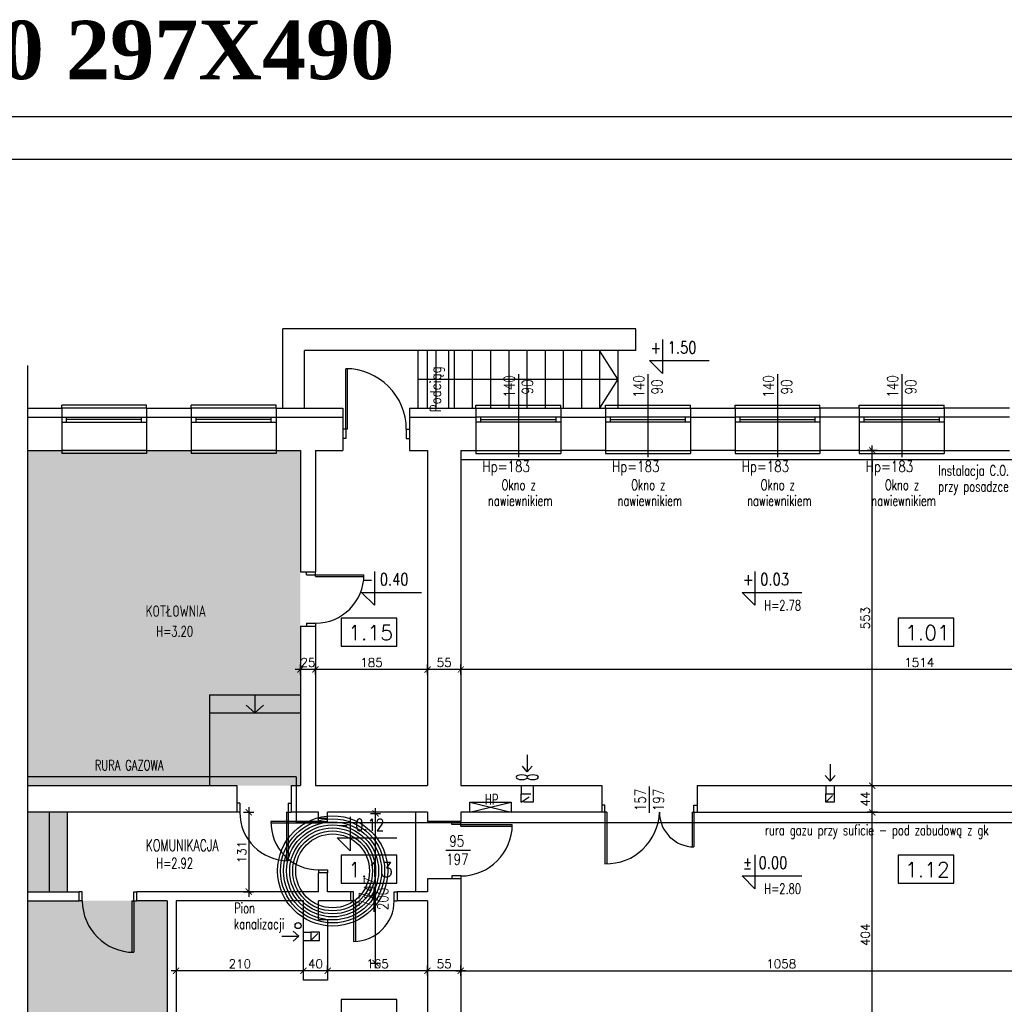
# Model space of a CAD drawing. Header units: millimetres. Extents: x 31969 to 285678, y -69766 to -1123.
# Tile 100 of 161: x 140200 to 141825, y -7176 to -5551. Entities that reach past the tile are written whole.
import ezdxf
from ezdxf.enums import TextEntityAlignment as Align
from ezdxf.lldxf.tags import DXFTag

# ---------------------------------------------------------------- set-up
doc = ezdxf.new("R2010")
doc.units = ezdxf.units.MM
doc.linetypes.add('KRE_16_8', pattern=[24, 16, -8])
for name, color, linetype in [('a-biblioteka', 251, 'Continuous'), ('a-izolacja 1', 3, 'Continuous'), ('a-koty', 1, 'Continuous'), ('a-opis 1', 3, 'Continuous'), ('a-opis 3', 15, 'Continuous'), ('a-opis stolarki 1', 3, 'Continuous'), ('a-przekrój 1', 3, 'Continuous'), ('a-ramka', 7, 'Continuous'), ('a-schody', 3, 'Continuous'), ('a-stolarka istniejąca', 3, 'Continuous'), ('a-stolarka okienna', 3, 'Continuous'), ('a-szkło', 4, 'Continuous'), ('a-szraf', 252, 'Continuous'), ('a-wentylacja', 3, 'Continuous'), ('a-wymiary', 11, 'Continuous'), ('a-ściany istniejące murowane', 6, 'Continuous')]:
    doc.layers.add(name, color=color, linetype=linetype)
doc.layers.add('a-pomocnicza', color=42, linetype='Continuous', plot=False)
doc.styles.add('MAREK', font='simplex.shx')
doc.styles.add('RS01507', font='romans.shx', dxfattribs={"width": 0.7, "height": 0.15})
doc.styles.add('STYLE2', font='timesbd.ttf')
doc.styles.add('WYMIAR', font='romans.shx', dxfattribs={"width": 0.8})
tags = doc.linetypes.add('DASHED', pattern=[0.75, 0.5, -0.25]).pattern_tags.tags
tags[6:7] = [DXFTag(74, 4), DXFTag(75, 0), DXFTag(340, '0'), DXFTag(46, 1.0), DXFTag(50, 0.0), DXFTag(44, 0.0), DXFTag(45, 0.0)]
tags[4:5] = [DXFTag(74, 4), DXFTag(75, 0), DXFTag(340, '0'), DXFTag(46, 1.0), DXFTag(50, 0.0), DXFTag(44, 0.0), DXFTag(45, 0.0)]
doc.dimstyles.new('MAREK', dxfattribs={"dimscale": 0.85, "dimtxt": 17, "dimasz": 12, "dimexe": 10, "dimexo": 0.625, "dimgap": 5, "dimtad": 1, "dimdec": 1, "dimdsep": 46, "dimtxsty": 'MAREK', "dimblk1": 'ARCHTICK', "dimblk2": 'ARCHTICK', "dimsah": 1, "dimcen": 2.5, "dimdle": 10, "dimadec": 0, "dimazin": 0, "dimtfac": 1, "dimtdec": 1, "dimtmove": 1, "dimatfit": 3, "dimldrblk": 'ARCHTICK', "dimfxl": 0, "dimtolj": 1, "dimtzin": 0, "dimarcsym": 0})

# ---------------------------------------------------------------- blocks, each defined once
blk = doc.blocks.new('_ARCHTICK')
at = {"color": 0, "linetype": 'ByBlock', "const_width": 0.15}
blk.add_lwpolyline([(-0.5, -0.5), (0.5, 0.5)], dxfattribs=at)
blk = doc.blocks.new('*D63')
at = {"layer": 'a-wymiary', "color": 0, "lineweight": -2, "ltscale": 100}
for p, q in [((141616, -6858.9), (141599, -6858.9)), ((141607.5, -7271.4), (141607.5, -6850.4)), ((141616, -7262.9), (141599, -7262.9))]:
    blk.add_line(p, q, dxfattribs=at)
at = {"layer": 'DEFPOINTS', "color": 0, "ltscale": 100}
for p in [(141607.5, -6858.9), (141631.3, -6858.9), (141631.3, -7262.9)]:
    blk.add_point(p, dxfattribs=at)
at = {"layer": 'a-wymiary', "color": 0, "lineweight": -2, "ltscale": 100, "xscale": 10.2, "yscale": 10.2, "zscale": 10.2}
for p, rotation in [((141607.5, -6858.9), 90), ((141607.5, -7262.9), 270)]:
    blk.add_blockref('_ARCHTICK', p, dxfattribs=dict(at, rotation=rotation))
at = {"layer": 'a-wymiary', "color": 0, "ltscale": 100, "insert": (141596, -7060.9), "char_height": 14.45, "attachment_point": 5, "rotation": 90, "style": 'MAREK'}
blk.add_mtext('\\A1;404', dxfattribs=at)
blk = doc.blocks.new('*D64')
at = {"layer": 'a-wymiary', "color": 0, "lineweight": -2, "ltscale": 100}
for p, q in [((141607.5, -6867.4), (141607.5, -6806.4)), ((141616, -6814.9), (141599, -6814.9)), ((141616, -6858.9), (141599, -6858.9))]:
    blk.add_line(p, q, dxfattribs=at)
at = {"layer": 'DEFPOINTS', "color": 0, "ltscale": 100}
for p in [(141607.5, -6814.9), (141623.6, -6814.9), (141631.3, -6858.9)]:
    blk.add_point(p, dxfattribs=at)
at = {"layer": 'a-wymiary', "color": 0, "lineweight": -2, "ltscale": 100, "xscale": 10.2, "yscale": 10.2, "zscale": 10.2}
for p, rotation in [((141607.5, -6814.9), 90), ((141607.5, -6858.9), 270)]:
    blk.add_blockref('_ARCHTICK', p, dxfattribs=dict(at, rotation=rotation))
at = {"layer": 'a-wymiary', "color": 0, "ltscale": 100, "insert": (141596, -6836.9), "char_height": 14.45, "attachment_point": 5, "rotation": 90, "style": 'MAREK'}
blk.add_mtext('\\A1;44', dxfattribs=at)
blk = doc.blocks.new('*D65')
at = {"layer": 'a-wymiary', "color": 0, "lineweight": -2, "ltscale": 100}
for p, q in [((141607.5, -6823.4), (141607.5, -6253.4)), ((141616, -6261.9), (141599, -6261.9)), ((141616, -6814.9), (141599, -6814.9))]:
    blk.add_line(p, q, dxfattribs=at)
at = {"layer": 'DEFPOINTS', "color": 0, "ltscale": 100}
for p in [(141607.5, -6261.9), (141618.2, -6261.9), (141623.6, -6814.9)]:
    blk.add_point(p, dxfattribs=at)
at = {"layer": 'a-wymiary', "color": 0, "lineweight": -2, "ltscale": 100, "xscale": 10.2, "yscale": 10.2, "zscale": 10.2}
for p, rotation in [((141607.5, -6261.9), 90), ((141607.5, -6814.9), 270)]:
    blk.add_blockref('_ARCHTICK', p, dxfattribs=dict(at, rotation=rotation))
at = {"layer": 'a-wymiary', "color": 0, "ltscale": 100, "insert": (141596, -6538.4), "char_height": 14.45, "attachment_point": 5, "rotation": 90, "style": 'MAREK'}
blk.add_mtext('\\A1;553', dxfattribs=at)
blk = doc.blocks.new('*D70')
at = {"layer": 'a-wymiary', "color": 0, "lineweight": -2, "ltscale": 100}
for p, q in [((140928.1, -6631.7), (140928.1, -6614.7)), ((142442.1, -6631.7), (142442.1, -6614.7)), ((142450.6, -6623.2), (140919.6, -6623.2))]:
    blk.add_line(p, q, dxfattribs=at)
at = {"layer": 'DEFPOINTS', "color": 0, "ltscale": 100}
for p in [(140928.1, -6623.2), (140928.1, -6632.6), (142442.1, -6632.6)]:
    blk.add_point(p, dxfattribs=at)
at = {"layer": 'a-wymiary', "color": 0, "lineweight": -2, "ltscale": 100, "xscale": 10.2, "yscale": 10.2, "zscale": 10.2, "rotation": 180}
blk.add_blockref('_ARCHTICK', (140928.1, -6623.2), dxfattribs=at)
at = {"layer": 'a-wymiary', "color": 0, "lineweight": -2, "ltscale": 100, "xscale": 10.2, "yscale": 10.2, "zscale": 10.2}
blk.add_blockref('_ARCHTICK', (142442.1, -6623.2), dxfattribs=at)
at = {"layer": 'a-wymiary', "color": 0, "ltscale": 100, "insert": (141685.1, -6611.7), "char_height": 14.45, "attachment_point": 5, "style": 'MAREK'}
blk.add_mtext('\\A1;1514', dxfattribs=at)
blk = doc.blocks.new('*D71')
at = {"layer": 'a-wymiary', "color": 0, "lineweight": -2, "ltscale": 100}
for p, q in [((140919.6, -7120.3), (141994.6, -7120.3)), ((140928.1, -7128.8), (140928.1, -7111.8)), ((141986.1, -7128.8), (141986.1, -7111.8))]:
    blk.add_line(p, q, dxfattribs=at)
at = {"layer": 'DEFPOINTS', "color": 0, "ltscale": 100}
for p in [(141986.1, -7120.3), (141986.1, -7160.9), (140928.1, -7175.6)]:
    blk.add_point(p, dxfattribs=at)
at = {"layer": 'a-wymiary', "color": 0, "lineweight": -2, "ltscale": 100, "xscale": 10.2, "yscale": 10.2, "zscale": 10.2, "rotation": 180}
blk.add_blockref('_ARCHTICK', (140928.1, -7120.3), dxfattribs=at)
at = {"layer": 'a-wymiary', "color": 0, "lineweight": -2, "ltscale": 100, "xscale": 10.2, "yscale": 10.2, "zscale": 10.2}
blk.add_blockref('_ARCHTICK', (141986.1, -7120.3), dxfattribs=at)
at = {"layer": 'a-wymiary', "color": 0, "ltscale": 100, "insert": (141457.1, -7108.9), "char_height": 14.45, "attachment_point": 5, "style": 'MAREK'}
blk.add_mtext('\\A1;1058', dxfattribs=at)
blk = doc.blocks.new('*D120')
at = {"layer": 'a-wymiary', "color": 0, "lineweight": -2, "ltscale": 100}
for p, q in [((140873.1, -6631.7), (140873.1, -6614.7)), ((140928.1, -6631.7), (140928.1, -6614.7)), ((140936.6, -6623.2), (140864.6, -6623.2))]:
    blk.add_line(p, q, dxfattribs=at)
at = {"layer": 'DEFPOINTS', "color": 0, "ltscale": 100}
for p in [(140873.1, -6623.2), (140873.1, -6644), (140928.1, -6644)]:
    blk.add_point(p, dxfattribs=at)
at = {"layer": 'a-wymiary', "color": 0, "lineweight": -2, "ltscale": 100, "xscale": 10.2, "yscale": 10.2, "zscale": 10.2, "rotation": 180}
blk.add_blockref('_ARCHTICK', (140873.1, -6623.2), dxfattribs=at)
at = {"layer": 'a-wymiary', "color": 0, "lineweight": -2, "ltscale": 100, "xscale": 10.2, "yscale": 10.2, "zscale": 10.2}
blk.add_blockref('_ARCHTICK', (140928.1, -6623.2), dxfattribs=at)
at = {"layer": 'a-wymiary', "color": 0, "ltscale": 100, "insert": (140900.6, -6611.7), "char_height": 14.45, "attachment_point": 5, "style": 'MAREK'}
blk.add_mtext('\\A1;55', dxfattribs=at)
blk = doc.blocks.new('*D121')
at = {"layer": 'a-wymiary', "color": 0, "lineweight": -2, "ltscale": 100}
for p, q in [((140688.1, -6631.7), (140688.1, -6614.7)), ((140873.1, -6631.7), (140873.1, -6614.7)), ((140881.6, -6623.2), (140679.6, -6623.2))]:
    blk.add_line(p, q, dxfattribs=at)
at = {"layer": 'DEFPOINTS', "color": 0, "ltscale": 100}
for p in [(140688.1, -6623.2), (140688.1, -6634.9), (140873.1, -6644)]:
    blk.add_point(p, dxfattribs=at)
at = {"layer": 'a-wymiary', "color": 0, "lineweight": -2, "ltscale": 100, "xscale": 10.2, "yscale": 10.2, "zscale": 10.2, "rotation": 180}
blk.add_blockref('_ARCHTICK', (140688.1, -6623.2), dxfattribs=at)
at = {"layer": 'a-wymiary', "color": 0, "lineweight": -2, "ltscale": 100, "xscale": 10.2, "yscale": 10.2, "zscale": 10.2}
blk.add_blockref('_ARCHTICK', (140873.1, -6623.2), dxfattribs=at)
at = {"layer": 'a-wymiary', "color": 0, "ltscale": 100, "insert": (140780.6, -6611.7), "char_height": 14.45, "attachment_point": 5, "style": 'MAREK'}
blk.add_mtext('\\A1;185', dxfattribs=at)
blk = doc.blocks.new('*D122')
at = {"layer": 'a-wymiary', "color": 0, "lineweight": -2, "ltscale": 100}
for p, q in [((140663.1, -6631.3), (140663.1, -6614.7)), ((140688.1, -6631.7), (140688.1, -6614.7)), ((140696.6, -6623.2), (140654.6, -6623.2))]:
    blk.add_line(p, q, dxfattribs=at)
at = {"layer": 'DEFPOINTS', "color": 0, "ltscale": 100}
for p in [(140663.1, -6623.2), (140663.1, -6631.9), (140688.1, -6634.9)]:
    blk.add_point(p, dxfattribs=at)
at = {"layer": 'a-wymiary', "color": 0, "lineweight": -2, "ltscale": 100, "xscale": 10.2, "yscale": 10.2, "zscale": 10.2, "rotation": 180}
blk.add_blockref('_ARCHTICK', (140663.1, -6623.2), dxfattribs=at)
at = {"layer": 'a-wymiary', "color": 0, "lineweight": -2, "ltscale": 100, "xscale": 10.2, "yscale": 10.2, "zscale": 10.2}
blk.add_blockref('_ARCHTICK', (140688.1, -6623.2), dxfattribs=at)
at = {"layer": 'a-wymiary', "color": 0, "ltscale": 100, "insert": (140675.6, -6611.7), "char_height": 14.45, "attachment_point": 5, "style": 'MAREK'}
blk.add_mtext('\\A1;25', dxfattribs=at)
blk = doc.blocks.new('*D123')
at = {"layer": 'a-wymiary', "color": 0, "lineweight": -2, "ltscale": 100}
for p, q in [((140936.6, -7120.3), (140864.6, -7120.3)), ((140873.1, -7128.3), (140873.1, -7111.8)), ((140928.1, -7128.3), (140928.1, -7111.8))]:
    blk.add_line(p, q, dxfattribs=at)
at = {"layer": 'DEFPOINTS', "color": 0, "ltscale": 100}
for p in [(140873.1, -7120.3), (140873.1, -7128.8), (140928.1, -7128.8)]:
    blk.add_point(p, dxfattribs=at)
at = {"layer": 'a-wymiary', "color": 0, "lineweight": -2, "ltscale": 100, "xscale": 10.2, "yscale": 10.2, "zscale": 10.2, "rotation": 180}
blk.add_blockref('_ARCHTICK', (140873.1, -7120.3), dxfattribs=at)
at = {"layer": 'a-wymiary', "color": 0, "lineweight": -2, "ltscale": 100, "xscale": 10.2, "yscale": 10.2, "zscale": 10.2}
blk.add_blockref('_ARCHTICK', (140928.1, -7120.3), dxfattribs=at)
at = {"layer": 'a-wymiary', "color": 0, "ltscale": 100, "insert": (140900.6, -7108.9), "char_height": 14.45, "attachment_point": 5, "style": 'MAREK'}
blk.add_mtext('\\A1;55', dxfattribs=at)
blk = doc.blocks.new('*D124')
at = {"layer": 'a-wymiary', "color": 0, "lineweight": -2, "ltscale": 100}
for p, q in [((140881.6, -7120.3), (140699.6, -7120.3)), ((140708.1, -7120.3), (140708.1, -7111.8)), ((140873.1, -7128.3), (140873.1, -7111.8))]:
    blk.add_line(p, q, dxfattribs=at)
at = {"layer": 'DEFPOINTS', "color": 0, "ltscale": 100}
for p in [(140708.1, -7120.3), (140708.1, -7120.3), (140873.1, -7128.8)]:
    blk.add_point(p, dxfattribs=at)
at = {"layer": 'a-wymiary', "color": 0, "lineweight": -2, "ltscale": 100, "xscale": 10.2, "yscale": 10.2, "zscale": 10.2, "rotation": 180}
blk.add_blockref('_ARCHTICK', (140708.1, -7120.3), dxfattribs=at)
at = {"layer": 'a-wymiary', "color": 0, "lineweight": -2, "ltscale": 100, "xscale": 10.2, "yscale": 10.2, "zscale": 10.2}
blk.add_blockref('_ARCHTICK', (140873.1, -7120.3), dxfattribs=at)
at = {"layer": 'a-wymiary', "color": 0, "ltscale": 100, "insert": (140790.6, -7108.9), "char_height": 14.45, "attachment_point": 5, "style": 'MAREK'}
blk.add_mtext('\\A1;165', dxfattribs=at)
blk = doc.blocks.new('*D125')
at = {"layer": 'a-wymiary', "color": 0, "lineweight": -2, "ltscale": 100}
for p, q in [((140716.6, -7120.3), (140659.6, -7120.3)), ((140668.1, -7120.3), (140668.1, -7111.8)), ((140708.1, -7120.3), (140708.1, -7111.8))]:
    blk.add_line(p, q, dxfattribs=at)
at = {"layer": 'DEFPOINTS', "color": 0, "ltscale": 100}
for p in [(140668.1, -7120.3), (140668.1, -7120.3), (140708.1, -7120.3)]:
    blk.add_point(p, dxfattribs=at)
at = {"layer": 'a-wymiary', "color": 0, "lineweight": -2, "ltscale": 100, "xscale": 10.2, "yscale": 10.2, "zscale": 10.2, "rotation": 180}
blk.add_blockref('_ARCHTICK', (140668.1, -7120.3), dxfattribs=at)
at = {"layer": 'a-wymiary', "color": 0, "lineweight": -2, "ltscale": 100, "xscale": 10.2, "yscale": 10.2, "zscale": 10.2}
blk.add_blockref('_ARCHTICK', (140708.1, -7120.3), dxfattribs=at)
at = {"layer": 'a-wymiary', "color": 0, "ltscale": 100, "insert": (140688.1, -7108.9), "char_height": 14.45, "attachment_point": 5, "style": 'MAREK'}
blk.add_mtext('\\A1;40', dxfattribs=at)
blk = doc.blocks.new('*D126')
at = {"layer": 'a-wymiary', "color": 0, "lineweight": -2, "ltscale": 100}
for p, q in [((140676.6, -7120.3), (140449.6, -7120.3)), ((140458.1, -7120.3), (140458.1, -7128.8)), ((140668.1, -7120.3), (140668.1, -7111.8))]:
    blk.add_line(p, q, dxfattribs=at)
at = {"layer": 'DEFPOINTS', "color": 0, "ltscale": 100}
for p in [(140458.1, -7120.3), (140458.1, -7120.3), (140668.1, -7120.3)]:
    blk.add_point(p, dxfattribs=at)
at = {"layer": 'a-wymiary', "color": 0, "lineweight": -2, "ltscale": 100, "xscale": 10.2, "yscale": 10.2, "zscale": 10.2, "rotation": 180}
blk.add_blockref('_ARCHTICK', (140458.1, -7120.3), dxfattribs=at)
at = {"layer": 'a-wymiary', "color": 0, "lineweight": -2, "ltscale": 100, "xscale": 10.2, "yscale": 10.2, "zscale": 10.2}
blk.add_blockref('_ARCHTICK', (140668.1, -7120.3), dxfattribs=at)
at = {"layer": 'a-wymiary', "color": 0, "ltscale": 100, "insert": (140563.1, -7108.9), "char_height": 14.45, "attachment_point": 5, "style": 'MAREK'}
blk.add_mtext('\\A1;210', dxfattribs=at)
blk = doc.blocks.new('*D127')
at = {"layer": 'a-wymiary', "color": 0, "lineweight": -2, "ltscale": 100}
for p, q in [((140569.4, -6858.9), (140586.4, -6858.9)), ((140577.9, -6850.4), (140577.9, -6998.4)), ((140569.4, -6989.9), (140586.4, -6989.9))]:
    blk.add_line(p, q, dxfattribs=at)
at = {"layer": 'DEFPOINTS', "color": 0, "ltscale": 100}
for p in [(140558.1, -6858.9), (140558.1, -6989.9), (140577.9, -6989.9)]:
    blk.add_point(p, dxfattribs=at)
at = {"layer": 'a-wymiary', "color": 0, "lineweight": -2, "ltscale": 100, "xscale": 10.2, "yscale": 10.2, "zscale": 10.2}
for p, rotation in [((140577.9, -6858.9), 90), ((140577.9, -6989.9), 270)]:
    blk.add_blockref('_ARCHTICK', p, dxfattribs=dict(at, rotation=rotation))
at = {"layer": 'a-wymiary', "color": 0, "ltscale": 100, "insert": (140566.4, -6924.4), "char_height": 14.45, "attachment_point": 5, "rotation": 90, "style": 'MAREK'}
blk.add_mtext('\\A1;131', dxfattribs=at)
blk = doc.blocks.new('*D1219')
at = {"layer": 'a-wymiary', "color": 0, "lineweight": -2, "ltscale": 100}
for p, q in [((140778.7, -6860.7), (140795.7, -6860.7)), ((140787.2, -7116.2), (140787.2, -6852.2)), ((140778.7, -7107.7), (140795.7, -7107.7))]:
    blk.add_line(p, q, dxfattribs=at)
at = {"layer": 'DEFPOINTS', "color": 0, "ltscale": 100}
for p in [(140777.2, -6860.7), (140787.2, -6860.7), (140777.2, -7107.7)]:
    blk.add_point(p, dxfattribs=at)
at = {"layer": 'a-wymiary', "color": 0, "lineweight": -2, "ltscale": 100, "xscale": 10.2, "yscale": 10.2, "zscale": 10.2}
for p, rotation in [((140787.2, -6860.7), 90), ((140787.2, -7107.7), 270)]:
    blk.add_blockref('_ARCHTICK', p, dxfattribs=dict(at, rotation=rotation))
at = {"layer": 'a-wymiary', "color": 0, "ltscale": 100, "insert": (140775.8, -6984.2), "char_height": 14.45, "attachment_point": 5, "rotation": 90, "style": 'MAREK'}
blk.add_mtext('\\A1;247', dxfattribs=at)

msp = doc.modelspace()

# ---------------------------------------------------------------- hatches: boundary and pattern name
at = {"layer": 'a-szraf', "ltscale": 30}
h = msp.add_hatch(dxfattribs=at)
h.set_pattern_fill('DOTS', color=256, scale=3)
h.paths.add_polyline_path([(140443.07, -7004.86), (140213.07, -7004.86), (140213.07, -7262.86), (140443.07, -7262.86)])
h.paths.add_polyline_path([(140278.07, -6858.86), (140213.07, -6858.86), (140213.07, -6989.86), (140278.07, -6989.86)])
h.paths.add_polyline_path([(140663.07, -6261.86), (140213.07, -6261.86), (140213.07, -6814.86), (140663.07, -6814.86)])

# ---------------------------------------------------------------- linework, layer by layer
at = {"layer": 'a-biblioteka', "ltscale": 0.5}
for p, q in [((140942.98, -6842), (141011.24, -6858.86)), ((140942.98, -6858.86), (141011.24, -6842))]:
    msp.add_line(p, q, dxfattribs=at)
msp.add_lwpolyline([(141011.24, -6858.86), (140942.98, -6858.86), (140942.98, -6842), (141011.24, -6842)], close=True, dxfattribs=at)
at = {"layer": 'a-izolacja 1'}
for p, q in [((140213.07, -6206.86), (140269.07, -6206.86)), ((140409.07, -6206.86), (140483.07, -6206.86)), ((140623.07, -6206.86), (140733.07, -6206.86)), ((140843.07, -6206.86), (140953.07, -6206.86)), ((141093.07, -6206.86), (141167.07, -6206.86)), ((141307.07, -6206.86), (141381.07, -6206.86)), ((141586.07, -6206.86), (141521.07, -6206.86)), ((141834.07, -6206.86), (141726.07, -6206.86))]:
    msp.add_line(p, q, dxfattribs=at)
at = {"layer": 'a-koty'}
for points in [[(141260.95, -6078.92), (141260.95, -6134.8), (141239.72, -6113.57), (141338.37, -6113.57)], [(140785.52, -6461.33), (140785.52, -6517.21), (140764.3, -6495.98), (140862.95, -6495.98)], [(141413.73, -6461.33), (141413.73, -6517.21), (141392.51, -6495.98), (141491.16, -6495.98)], [(140745.16, -6866.39), (140745.16, -6922.27), (140723.94, -6901.04), (140822.59, -6901.04)], [(141413.73, -6929.02), (141413.73, -6984.89), (141392.51, -6963.67), (141491.16, -6963.67)]]:
    msp.add_lwpolyline(points, dxfattribs=at)
at = {"layer": 'a-opis 3'}
for points in [[(140822.51, -6538.39), (140730.6, -6538.39), (140730.6, -6584.63), (140822.51, -6584.63)], [(141741.97, -6538.39), (141650.05, -6538.39), (141650.05, -6584.63), (141741.97, -6584.63)], [(140822.51, -6929.31), (140730.6, -6929.31), (140730.6, -6975.55), (140822.51, -6975.55)], [(141741.97, -6929.31), (141650.05, -6929.31), (141650.05, -6975.55), (141741.97, -6975.55)], [(140822.51, -7167.66), (140730.6, -7167.66), (140730.6, -7213.9), (140822.51, -7213.9)]]:
    msp.add_lwpolyline(points, close=True, dxfattribs=at)
at = {"layer": 'a-opis stolarki 1'}
for p, q in [((141023.07, -6135.65), (141023.07, -6272.78)), ((141237.07, -6135.65), (141237.07, -6272.78)), ((141451.07, -6135.65), (141451.07, -6272.78)), ((141656.07, -6135.65), (141656.07, -6272.78)), ((141239.57, -6857.53), (141239.57, -6816.49)), ((141239.57, -6859.53), (141239.57, -6818.49)), ((140903.19, -6921.36), (140944.24, -6921.36)), ((140784.38, -6981.85), (140784.38, -7022.9))]:
    msp.add_line(p, q, dxfattribs=at)
at = {"layer": 'a-pomocnicza', "ltscale": 100}
for radius in [90.92, 85.92, 80.92, 75.92, 70.92, 65.92, 60.92]:
    msp.add_circle((140716.37, -6955.55), radius, dxfattribs=at)
at = {"layer": 'a-przekrój 1', "ltscale": 100}
msp.add_circle((140659.32, -7045.78), 5, dxfattribs=at)
at = {"layer": 'a-ramka', "ltscale": 0.5}
for points in [[(144793.33, -8680.89), (139893.33, -8680.89), (139893.33, -5710.89), (144793.33, -5710.89)], [(140143.33, -5780.89), (144723.33, -5780.89), (144723.33, -8610.89), (140143.33, -8610.89)]]:
    msp.add_lwpolyline(points, close=True, dxfattribs=at)
at = {"layer": 'a-schody'}
for p, q in [((140634.07, -6191.86), (140634.07, -6060.86)), ((141217.07, -6060.86), (140634.07, -6060.86)), ((141217.07, -6096.86), (141217.07, -6060.86)), ((140670.07, -6191.86), (140670.07, -6096.86)), ((141217.07, -6096.86), (140670.07, -6096.86)), ((140857.07, -6096.86), (140857.07, -6191.86)), ((140887.07, -6096.86), (140887.07, -6191.86)), ((140917.07, -6096.86), (140917.07, -6191.86)), ((140947.07, -6096.86), (140947.07, -6191.86)), ((140977.07, -6096.86), (140977.07, -6191.86)), ((141007.07, -6096.86), (141007.07, -6191.86)), ((141037.07, -6096.86), (141037.07, -6191.86)), ((141067.07, -6096.86), (141067.07, -6191.86)), ((141097.07, -6096.86), (141097.07, -6191.86)), ((141127.07, -6096.86), (141127.07, -6191.86)), ((141157.07, -6096.86), (141157.07, -6191.86)), ((141187.07, -6144.36), (141157.07, -6096.86)), ((141187.07, -6096.86), (141187.07, -6191.86)), ((140857.07, -6144.36), (141187.07, -6144.36)), ((141187.07, -6144.36), (141157.07, -6191.86)), ((140513.07, -6664.86), (140513.07, -6814.86)), ((140513.07, -6664.86), (140663.07, -6664.86)), ((140588.07, -6664.86), (140588.07, -6694.86)), ((140513.07, -6694.86), (140663.07, -6694.86)), ((140588.07, -6694.86), (140573.73, -6682.26)), ((140588.07, -6694.86), (140602.41, -6682.26)), ((140248.07, -6858.86), (140248.07, -6989.86)), ((140278.07, -6858.86), (140278.07, -6989.86)), ((140853.07, -6858.86), (140853.07, -6989.86))]:
    msp.add_line(p, q, dxfattribs=at)
at = {"layer": 'a-stolarka istniejąca', "ltscale": 40}
for p, q in [((140738.07, -6226.86), (140738.07, -6126.86)), ((140741.07, -6226.86), (140741.07, -6126.91)), ((140738.07, -6226.86), (140733.07, -6226.86)), ((140738.07, -6226.86), (140738.07, -6241.86)), ((140741.07, -6226.86), (140738.07, -6226.86)), ((140838.07, -6226.86), (140838.07, -6241.86)), ((140838.07, -6226.86), (140843.07, -6226.86)), ((140738.07, -6241.86), (140733.07, -6241.86)), ((140738.07, -6241.86), (140733.07, -6241.86)), ((140838.07, -6241.86), (140843.07, -6241.86)), ((140673.07, -6466.86), (140673.07, -6461.86)), ((140673.07, -6466.86), (140688.07, -6466.86)), ((140688.07, -6466.86), (140688.07, -6461.86)), ((140688.07, -6466.86), (140688.07, -6461.86)), ((140688.07, -6466.86), (140768.07, -6466.86)), ((140688.07, -6469.86), (140688.07, -6466.86)), ((140688.07, -6469.86), (140768.02, -6469.86)), ((140673.07, -6546.86), (140688.07, -6546.86)), ((140673.07, -6546.86), (140673.07, -6551.86)), ((140688.07, -6546.86), (140688.07, -6551.86)), ((140563.07, -6843.86), (140558.07, -6843.86)), ((140563.07, -6843.86), (140563.07, -6858.86)), ((140643.07, -6843.86), (140643.07, -6858.86)), ((140643.07, -6843.86), (140648.07, -6843.86)), ((140563.07, -6858.86), (140558.07, -6858.86)), ((140640.07, -6858.86), (140643.07, -6858.86)), ((140640.07, -6858.86), (140640.07, -6938.81)), ((140643.07, -6858.86), (140648.07, -6858.86)), ((140643.07, -6858.86), (140648.07, -6858.86)), ((140643.07, -6858.86), (140643.07, -6938.86)), ((141166.07, -6846.86), (141161.07, -6846.86)), ((141166.07, -6846.86), (141161.07, -6846.86)), ((141166.07, -6858.86), (141161.07, -6858.86)), ((141166.07, -6858.86), (141166.07, -6846.86)), ((141166.07, -6858.86), (141166.07, -6943.84)), ((141169.07, -6858.86), (141166.07, -6858.86)), ((141169.07, -6858.86), (141169.07, -6943.86)), ((141310.07, -6858.86), (141310.07, -6915.79)), ((141310.07, -6858.86), (141313.07, -6858.86)), ((141313.07, -6858.86), (141313.07, -6846.86)), ((141313.07, -6846.86), (141318.07, -6846.86)), ((141313.07, -6858.86), (141318.07, -6858.86)), ((141313.07, -6858.86), (141313.07, -6915.86)), ((140693.07, -6873.86), (140614.59, -6873.86)), ((140693.07, -6876.86), (140614.59, -6876.86)), ((140693.07, -6873.86), (140693.07, -6868.86)), ((140693.07, -6873.86), (140708.07, -6873.86)), ((140693.07, -6876.86), (140693.07, -6873.86)), ((140708.07, -6873.86), (140708.07, -6868.86)), ((140708.07, -6873.86), (140708.07, -6868.86)), ((140913.07, -6878.86), (140913.07, -6873.86)), ((140913.07, -6878.86), (140913.07, -6873.86)), ((140928.07, -6878.86), (140928.07, -6873.86)), ((140928.07, -6878.86), (140913.07, -6878.86)), ((140928.07, -6878.86), (141013.07, -6878.86)), ((140928.07, -6881.86), (140928.07, -6878.86)), ((140928.07, -6881.86), (141013.02, -6881.86)), ((140693.07, -6953.86), (140708.07, -6953.86)), ((140693.07, -6953.86), (140693.07, -6958.86)), ((140708.07, -6953.86), (140708.07, -6958.86)), ((140928.07, -6963.86), (140913.07, -6963.86)), ((140913.07, -6963.86), (140913.07, -6968.86)), ((140928.07, -6963.86), (140928.07, -6968.86)), ((140303.07, -6989.86), (140298.07, -6989.86)), ((140303.07, -7004.86), (140303.07, -6989.86)), ((140388.07, -6989.86), (140393.07, -6989.86)), ((140388.07, -7004.86), (140388.07, -6989.86)), ((140388.07, -6989.86), (140393.07, -6989.86)), ((140751.07, -6989.86), (140746.07, -6989.86)), ((140751.07, -6989.86), (140746.07, -6989.86)), ((140751.07, -7004.86), (140751.07, -6989.86)), ((140818.07, -7004.86), (140818.07, -6989.86)), ((140818.07, -6989.86), (140823.07, -6989.86)), ((140303.07, -7004.86), (140298.07, -7004.86)), ((140385.07, -7004.86), (140385.07, -7089.81)), ((140385.07, -7004.86), (140388.07, -7004.86)), ((140388.07, -7004.86), (140388.07, -7089.86)), ((140388.07, -7004.86), (140393.07, -7004.86)), ((140751.07, -7004.86), (140746.07, -7004.86)), ((140751.07, -7004.86), (140751.07, -7071.86)), ((140754.07, -7004.86), (140751.07, -7004.86)), ((140754.07, -7004.86), (140754.07, -7071.8)), ((140818.07, -7004.86), (140823.07, -7004.86))]:
    msp.add_line(p, q, dxfattribs=at)
for centre, radius, start, end in [((140738.07, -6226.86), 100, 0, 90), ((140688.07, -6466.86), 80, 270, 0), ((140643.07, -6858.86), 80, 180, 270), ((141168.07, -6855.81), 88.05, 268.69849, 358.01306), ((141313.07, -6858.86), 57, 180, 270), ((140693.07, -6875.36), 78.5, 178.90511, 270), ((140928.07, -6878.86), 85, 270, 0), ((140388.07, -7004.86), 85, 180, 270), ((140751.07, -7004.86), 67, 270, 0)]:
    msp.add_arc(centre, radius, start, end, dxfattribs=at)
at = {"layer": 'a-stolarka okienna', "linetype": 'DASHED', "lineweight": 25, "ltscale": 20}
for p, q in [((140873.07, -6191.86), (140873.07, -6096.86)), ((140908.07, -6191.86), (140908.07, -6096.86)), ((140409.07, -6191.86), (140269.07, -6191.86)), ((140623.07, -6191.86), (140483.07, -6191.86)), ((140953.07, -6191.86), (141093.07, -6191.86)), ((141167.07, -6191.86), (141307.07, -6191.86)), ((141381.07, -6191.86), (141521.07, -6191.86)), ((141586.07, -6191.86), (141726.07, -6191.86)), ((140409.07, -6261.86), (140269.07, -6261.86)), ((140623.07, -6261.86), (140483.07, -6261.86)), ((140953.07, -6261.86), (141093.07, -6261.86)), ((141167.07, -6261.86), (141307.07, -6261.86)), ((141381.07, -6261.86), (141521.07, -6261.86)), ((141586.07, -6261.86), (141726.07, -6261.86))]:
    msp.add_line(p, q, dxfattribs=at)
at = {"layer": 'a-stolarka okienna', "ltscale": 40}
for p, q in [((140269.07, -6191.86), (140269.07, -6186.86)), ((140409.07, -6186.86), (140269.07, -6186.86)), ((140409.07, -6191.86), (140409.07, -6186.86)), ((140483.07, -6191.86), (140483.07, -6186.86)), ((140623.07, -6186.86), (140483.07, -6186.86)), ((140623.07, -6191.86), (140623.07, -6186.86)), ((140953.07, -6191.86), (140953.07, -6186.86)), ((140953.07, -6186.86), (141093.07, -6186.86)), ((141093.07, -6191.86), (141093.07, -6186.86)), ((141167.07, -6191.86), (141167.07, -6186.86)), ((141167.07, -6186.86), (141307.07, -6186.86)), ((141307.07, -6191.86), (141307.07, -6186.86)), ((141381.07, -6191.86), (141381.07, -6186.86)), ((141381.07, -6186.86), (141521.07, -6186.86)), ((141521.07, -6191.86), (141521.07, -6186.86)), ((141586.07, -6191.86), (141586.07, -6186.86)), ((141586.07, -6186.86), (141726.07, -6186.86)), ((141726.07, -6191.86), (141726.07, -6186.86)), ((140269.07, -6261.86), (140269.07, -6266.86)), ((140409.07, -6266.86), (140269.07, -6266.86)), ((140409.07, -6261.86), (140409.07, -6266.86)), ((140483.07, -6261.86), (140483.07, -6266.86)), ((140623.07, -6266.86), (140483.07, -6266.86)), ((140623.07, -6261.86), (140623.07, -6266.86)), ((140953.07, -6261.86), (140953.07, -6266.86)), ((140953.07, -6266.86), (141093.07, -6266.86)), ((141093.07, -6261.86), (141093.07, -6266.86)), ((141167.07, -6261.86), (141167.07, -6266.86)), ((141167.07, -6266.86), (141307.07, -6266.86)), ((141307.07, -6261.86), (141307.07, -6266.86)), ((141381.07, -6261.86), (141381.07, -6266.86)), ((141381.07, -6266.86), (141521.07, -6266.86)), ((141521.07, -6261.86), (141521.07, -6266.86)), ((141586.07, -6261.86), (141586.07, -6266.86)), ((141586.07, -6266.86), (141726.07, -6266.86)), ((141726.07, -6261.86), (141726.07, -6266.86))]:
    msp.add_line(p, q, dxfattribs=at)
at = {"layer": 'a-stolarka okienna'}
for p, q in [((140269.07, -6206.86), (140409.07, -6206.86)), ((140276.85, -6214.86), (140276.85, -6206.86)), ((140400.85, -6214.86), (140400.85, -6206.86)), ((140483.07, -6206.86), (140623.07, -6206.86)), ((140490.85, -6214.86), (140490.85, -6206.86)), ((140614.85, -6214.86), (140614.85, -6206.86)), ((141093.07, -6206.86), (140953.07, -6206.86)), ((140961.3, -6214.86), (140961.3, -6206.86)), ((141085.3, -6214.86), (141085.3, -6206.86)), ((141307.07, -6206.86), (141167.07, -6206.86)), ((141175.3, -6214.86), (141175.3, -6206.86)), ((141299.3, -6214.86), (141299.3, -6206.86)), ((141521.07, -6206.86), (141381.07, -6206.86)), ((141389.3, -6214.86), (141389.3, -6206.86)), ((141513.3, -6214.86), (141513.3, -6206.86)), ((141726.07, -6206.86), (141586.07, -6206.86)), ((141594.3, -6214.86), (141594.3, -6206.86)), ((141718.3, -6214.86), (141718.3, -6206.86)), ((140269.07, -6214.86), (140408.85, -6214.86)), ((140483.07, -6214.86), (140622.85, -6214.86)), ((141093.07, -6214.86), (140953.3, -6214.86)), ((141307.07, -6214.86), (141167.3, -6214.86)), ((141521.07, -6214.86), (141381.3, -6214.86)), ((141726.07, -6214.86), (141586.3, -6214.86))]:
    msp.add_line(p, q, dxfattribs=at)
at = {"layer": 'a-stolarka okienna', "linetype": 'DASHED', "lineweight": 25, "ltscale": 40}
for p, q in [((140928.07, -6276.86), (143121.07, -6276.86)), ((140656.09, -6800.48), (140213.07, -6800.48)), ((140656.09, -6800.48), (140656.09, -6876.32)), ((143522.33, -6876.32), (140656.09, -6876.32))]:
    msp.add_line(p, q, dxfattribs=at)
at = {"layer": 'a-szkło', "ltscale": 2}
for p, q in [((140400.85, -6210.86), (140276.85, -6210.86)), ((140614.85, -6210.86), (140490.85, -6210.86)), ((140961.3, -6210.86), (141085.3, -6210.86)), ((141175.3, -6210.86), (141299.3, -6210.86)), ((141389.3, -6210.86), (141513.3, -6210.86)), ((141594.3, -6210.86), (141718.3, -6210.86))]:
    msp.add_line(p, q, dxfattribs=at)
at = {"layer": 'a-wentylacja', "linetype": 'DASHED', "ltscale": 0.009}
for p, q in [((141037.8, -6764.14), (141037.8, -6792.26)), ((141537.8, -6779.5), (141537.8, -6807.62)), ((141037.8, -6792.26), (141029.65, -6782.51)), ((141037.8, -6792.26), (141045.95, -6782.51)), ((141537.8, -6807.62), (141529.65, -6797.87)), ((141537.8, -6807.62), (141545.95, -6797.87)), ((140660.83, -7063.14), (140651.08, -7054.99)), ((140632.71, -7063.14), (140660.83, -7063.14)), ((140660.83, -7063.14), (140651.08, -7071.29))]:
    msp.add_line(p, q, dxfattribs=at)
at = {"layer": 'a-wentylacja', "linetype": 'KRE_16_8'}
for p, q in [((141027.57, -6814.86), (141027.57, -6828.37)), ((141027.57, -6842.37), (141047.57, -6828.37)), ((141047.57, -6814.86), (141047.57, -6828.37)), ((141530.57, -6814.86), (141530.57, -6828.37)), ((141530.57, -6842.37), (141544.57, -6828.37)), ((141544.57, -6814.86), (141544.57, -6828.37)), ((140668.07, -7056.36), (140681.58, -7056.36)), ((140668.07, -7070.36), (140681.58, -7070.36)), ((140680.57, -7070.36), (140694.57, -7056.36))]:
    msp.add_line(p, q, dxfattribs=at)
for points in [[(141027.57, -6842.37), (141027.57, -6828.37), (141047.57, -6828.37), (141047.57, -6842.37)], [(141530.57, -6842.37), (141530.57, -6828.37), (141544.57, -6828.37), (141544.57, -6842.37)], [(140680.57, -7070.36), (140694.57, -7070.36), (140694.57, -7056.36), (140680.57, -7056.36)]]:
    msp.add_lwpolyline(points, close=True, dxfattribs=at)
at = {"layer": 'a-wentylacja', "extrusion": (0, 0, -1)}
for centre in [(141028.74, -6801.02), (141046.76, -6801.02)]:
    msp.add_ellipse(centre, major_axis=(-9.4, 0), ratio=0.4166685, dxfattribs=at)
at = {"layer": 'a-ściany istniejące murowane'}
for p, q in [((140213.07, -7402.86), (140213.07, -6121.86)), ((140213.07, -6191.86), (140269.07, -6191.86)), ((140269.07, -6191.86), (140269.07, -6261.86)), ((140409.07, -6191.86), (140483.07, -6191.86)), ((140409.07, -6191.86), (140409.07, -6261.86)), ((140483.07, -6191.86), (140483.07, -6261.86)), ((140623.07, -6191.86), (140623.07, -6261.86)), ((140623.07, -6191.86), (140733.07, -6191.86)), ((140733.07, -6191.86), (140733.07, -6261.86)), ((140843.07, -6191.86), (140843.07, -6261.86)), ((140843.07, -6191.86), (140953.07, -6191.86)), ((140953.07, -6191.86), (140953.07, -6261.86)), ((141093.07, -6191.86), (141093.07, -6261.86)), ((141093.07, -6191.86), (141167.07, -6191.86)), ((141167.07, -6191.86), (141167.07, -6261.86)), ((141307.07, -6191.86), (141307.07, -6261.86)), ((141307.07, -6191.86), (141381.07, -6191.86)), ((141381.07, -6191.86), (141381.07, -6261.86)), ((141521.07, -6191.86), (141521.07, -6261.86)), ((141586.07, -6191.86), (141521.07, -6191.86)), ((141586.07, -6191.86), (141586.07, -6261.86)), ((141726.07, -6191.86), (141726.07, -6261.86)), ((141834.07, -6191.86), (141726.07, -6191.86)), ((140213.07, -6261.86), (140269.07, -6261.86)), ((140409.07, -6261.86), (140483.07, -6261.86)), ((140623.07, -6261.86), (140663.07, -6261.86)), ((140663.07, -6261.86), (140663.07, -6461.86)), ((140688.07, -6261.86), (140688.07, -6461.86)), ((140688.07, -6261.86), (140733.07, -6261.86)), ((140843.07, -6261.86), (140873.07, -6261.86)), ((140873.07, -6261.86), (140873.07, -6814.86)), ((140928.07, -6261.86), (140928.07, -6814.86)), ((140928.07, -6261.86), (140953.07, -6261.86)), ((141167.07, -6261.86), (141093.07, -6261.86)), ((141381.07, -6261.86), (141307.07, -6261.86)), ((141586.07, -6261.86), (141521.07, -6261.86)), ((141726.07, -6261.86), (141834.07, -6261.86)), ((140663.07, -6461.86), (140688.07, -6461.86)), ((140663.07, -6551.86), (140688.07, -6551.86)), ((140663.07, -6551.86), (140663.07, -6814.86)), ((140688.07, -6551.86), (140688.07, -6814.86)), ((140213.07, -6814.86), (140558.07, -6814.86)), ((140558.07, -6814.86), (140558.07, -6858.86)), ((140648.07, -6814.86), (140648.07, -6858.86)), ((140648.07, -6814.86), (140663.07, -6814.86)), ((140688.07, -6814.86), (140873.07, -6814.86)), ((140928.07, -6814.86), (141161.07, -6814.86)), ((141161.07, -6814.86), (141161.07, -6858.86)), ((141318.07, -6814.86), (141318.07, -6858.86)), ((141318.07, -6814.86), (142127.07, -6814.86)), ((140558.07, -6858.86), (140213.07, -6858.86)), ((140693.07, -6858.86), (140648.07, -6858.86)), ((140693.07, -6868.86), (140693.07, -6858.86)), ((140873.07, -6858.86), (140708.07, -6858.86)), ((140708.07, -6868.86), (140708.07, -6858.86)), ((140873.07, -6858.86), (140873.07, -6873.86)), ((141161.07, -6858.86), (140928.07, -6858.86)), ((140928.07, -6858.86), (140928.07, -6873.86)), ((141318.07, -6858.86), (141986.07, -6858.86)), ((140708.07, -6868.86), (140693.07, -6868.86)), ((140928.07, -6873.86), (140873.07, -6873.86)), ((140693.07, -6989.86), (140693.07, -6958.86)), ((140708.07, -6958.86), (140693.07, -6958.86)), ((140708.07, -6989.86), (140708.07, -6958.86)), ((140928.07, -6968.86), (140873.07, -6968.86)), ((140873.07, -6968.86), (140873.07, -6989.86)), ((140928.07, -6968.86), (140928.07, -7262.86)), ((140213.07, -6989.86), (140298.07, -6989.86)), ((140298.07, -7004.86), (140298.07, -6989.86)), ((140693.07, -6989.86), (140393.07, -6989.86)), ((140393.07, -7004.86), (140393.07, -6989.86)), ((140746.07, -6989.86), (140708.07, -6989.86)), ((140746.07, -6989.86), (140746.07, -7004.86)), ((140873.07, -6989.86), (140823.07, -6989.86)), ((140823.07, -6989.86), (140823.07, -7004.86)), ((140213.07, -7004.86), (140298.07, -7004.86)), ((140443.07, -7004.86), (140393.07, -7004.86)), ((140443.07, -7004.86), (140443.07, -7262.86)), ((140458.07, -7004.86), (140458.07, -7262.86)), ((140668.07, -7004.86), (140458.07, -7004.86)), ((140668.07, -7135.86), (140668.07, -7004.86)), ((140746.07, -7004.86), (140693.07, -7004.86)), ((140693.07, -7035.86), (140693.07, -7004.86)), ((140873.07, -7004.86), (140823.07, -7004.86)), ((140873.07, -7004.86), (140873.07, -7262.86)), ((140693.07, -7035.86), (140708.07, -7035.86)), ((140708.07, -7035.86), (140708.07, -7135.86)), ((140708.07, -7135.86), (140668.07, -7135.86))]:
    msp.add_line(p, q, dxfattribs=at)

# ---------------------------------------------------------------- texts
at = {"layer": 'a-koty', "char_height": 19.8, "width": 462.9754, "attachment_point": 1, "style": 'WYMIAR'}
for s, insert in [('+ 1.50', (141241.16, -6082.07)), ('- 0.40', (140765.73, -6464.48)), ('+ 0.03', (141393.94, -6464.48)), ('- 0.12', (140725.37, -6869.53)), ('%%P 0.00', (141393.94, -6932.16))]:
    msp.add_mtext(s, dxfattribs=dict(at, insert=insert))
at = {"layer": 'a-opis 1', "ltscale": 40, "style": 'RS01507', "width": 0.7}
for s, height, p in [('Instalacja C.O.', 17.1027, (141716.57, -6294.77)), ('Okno z ', 17.103, (140995.27, -6318.49)), ('Okno z ', 17.103, (141209.27, -6318.49)), ('Okno z ', 17.103, (141423.27, -6318.49)), ('Okno z ', 17.103, (141628.27, -6318.49)), ('przy posadzce', 17.1027, (141716.3, -6320.97)), ('nawiewnikiem', 17.1027, (140972.86, -6344.69)), ('nawiewnikiem', 17.1027, (141186.86, -6344.69)), ('nawiewnikiem', 17.1027, (141400.86, -6344.69)), ('nawiewnikiem', 17.1027, (141605.86, -6344.69)), ('RURA GAZOWA', 17.1027, (140323.75, -6781.17)), ('HP', 17.103, (140967.88, -6837.61)), ('rura gazu przy suficie - pod zabudową z gk ', 17.1027, (141430.21, -6888.28)), ('Pion ', 17.103, (140553.71, -7016.84)), ('kanalizacji', 17.1027, (140553.44, -7043.05))]:
    msp.add_text(s, height=height, dxfattribs=at).set_placement(p, align=Align.MIDDLE_LEFT)
for s, height, p in [('KOTŁOWNIA', 18.813, (140407.78, -6536.24)), (' H=2.78', 17.103, (141421.03, -6525.78)), (' H=3.20', 17.103, (140417.14, -6568.82)), ('KOMUNIKACJA', 18.813, (140407.78, -6922.77)), (' H=2.92', 17.103, (140417.14, -6951.34)), (' H=2.80', 17.103, (141421.03, -6993.47))]:
    msp.add_text(s, height=height, dxfattribs=at).set_placement(p)
at = {"layer": 'a-opis 3', "style": 'MAREK'}
for s, p in [('1.15', (140742.07, -6574.93)), ('1.01', (141661.53, -6574.93)), ('1.13', (140742.07, -6965.84)), ('1.12', (141661.53, -6965.84))]:
    msp.add_text(s, height=24.659, dxfattribs=at).set_placement(p)
at = {"layer": 'a-opis stolarki 1', "char_height": 18, "width": 35.8438, "rotation": 90, "style": 'WYMIAR'}
for s, insert, attachment_point in [('Podciąg', (140901.26, -6122.87), 9), ('{\\W0.995659; }\\P 140\\P{\\W0.34804; }90', (141047.05, -6174.64), 7), ('{\\W0.995659; }\\P 140\\P{\\W0.34804; }90', (141261.05, -6174.64), 7), ('{\\W0.995659; }\\P 140\\P{\\W0.34804; }90', (141475.05, -6174.64), 7), ('{\\W0.995659; }\\P 140\\P{\\W0.34804; }90', (141680.05, -6174.64), 7), ('{\\W0.995659; }\\P 157\\P 197', (141263.55, -6856.95), 7), ('{\\W0.995659; }\\P{\\W0.34804; }77\\P200', (140808.36, -7020.32), 7)]:
    msp.add_mtext(s, dxfattribs=dict(at, insert=insert, attachment_point=attachment_point))
at = {"layer": 'a-opis stolarki 1', "char_height": 18, "width": 35.8438, "style": 'WYMIAR'}
for s, insert, attachment_point in [('Hp=183', (141042.18, -6303.18), 9), ('Hp=183', (141256.18, -6303.18), 9), ('Hp=183', (141470.18, -6303.18), 9), ('Hp=183', (141675.18, -6303.18), 9), ('{\\W0.995659; }\\P{\\W0.34804; }95\\P 197', (140903.77, -6945.35), 7)]:
    msp.add_mtext(s, dxfattribs=dict(at, insert=insert, attachment_point=attachment_point))
at = {"layer": 'a-pomocnicza', "ltscale": 2, "insert": (139899.78, -5552.74), "char_height": 64.2978, "width": 1749.1512, "attachment_point": 1, "style": 'STYLE2'}
msp.add_mtext('{\\H1.5x;1:100 297X490}', dxfattribs=at)

# ---------------------------------------------------------------- dimensions: what is measured, and where the dimension line sits
at = {"layer": 'a-wymiary', "ltscale": 100}
for base, p1, p2, picture, middle in [((141607.46, -6261.86), (141623.61, -6814.86), (141618.24, -6261.86), '*D65', (141595.99, -6538.36)), ((141607.46, -6814.86), (141631.32, -6858.86), (141623.61, -6814.86), '*D64', (141595.99, -6836.86)), ((140577.89, -6989.86), (140558.07, -6858.86), (140558.07, -6989.86), '*D127', (140566.41, -6924.36)), ((140787.23, -6860.67), (140777.23, -7107.67), (140777.23, -6860.67), '*D1219', (140775.75, -6984.17)), ((141607.46, -6858.86), (141631.32, -7262.86), (141631.32, -6858.86), '*D63', (141595.99, -7060.86))]:
    dim = msp.add_linear_dim(base=base, p1=p1, p2=p2, angle=90, dimstyle='MAREK', dxfattribs=at)
    dim.commit()
    dim.dimension.update_dxf_attribs({"geometry": picture, "text_midpoint": middle})
dim = msp.add_linear_dim(base=(140663.07, -6623.2), p1=(140688.07, -6634.86), p2=(140663.07, -6631.88), dimstyle='MAREK', dxfattribs=at)
dim.commit()
dim.dimension.update_dxf_attribs({"geometry": '*D122', "text_midpoint": (140675.57, -6623.2), "dimtype": 160})
for base, p1, p2, picture, middle in [((140688.07, -6623.2), (140873.07, -6643.96), (140688.07, -6634.86), '*D121', (140780.57, -6611.73)), ((140873.07, -6623.2), (140928.07, -6643.96), (140873.07, -6643.96), '*D120', (140900.57, -6611.73)), ((140928.07, -6623.2), (142442.07, -6632.63), (140928.07, -6632.63), '*D70', (141685.07, -6611.73)), ((140458.07, -7120.34), (140668.07, -7120.34), (140458.07, -7120.34), '*D126', (140563.07, -7108.87)), ((140668.07, -7120.34), (140708.07, -7120.34), (140668.07, -7120.34), '*D125', (140688.07, -7108.87)), ((140708.07, -7120.34), (140873.07, -7128.84), (140708.07, -7120.34), '*D124', (140790.57, -7108.87)), ((140873.07, -7120.34), (140928.07, -7128.84), (140873.07, -7128.84), '*D123', (140900.57, -7108.87)), ((141986.07, -7120.34), (140928.07, -7175.57), (141986.07, -7160.86), '*D71', (141457.07, -7108.87))]:
    dim = msp.add_linear_dim(base=base, p1=p1, p2=p2, dimstyle='MAREK', dxfattribs=at)
    dim.commit()
    dim.dimension.update_dxf_attribs({"geometry": picture, "text_midpoint": middle})

doc.saveas('drawing.dxf')
